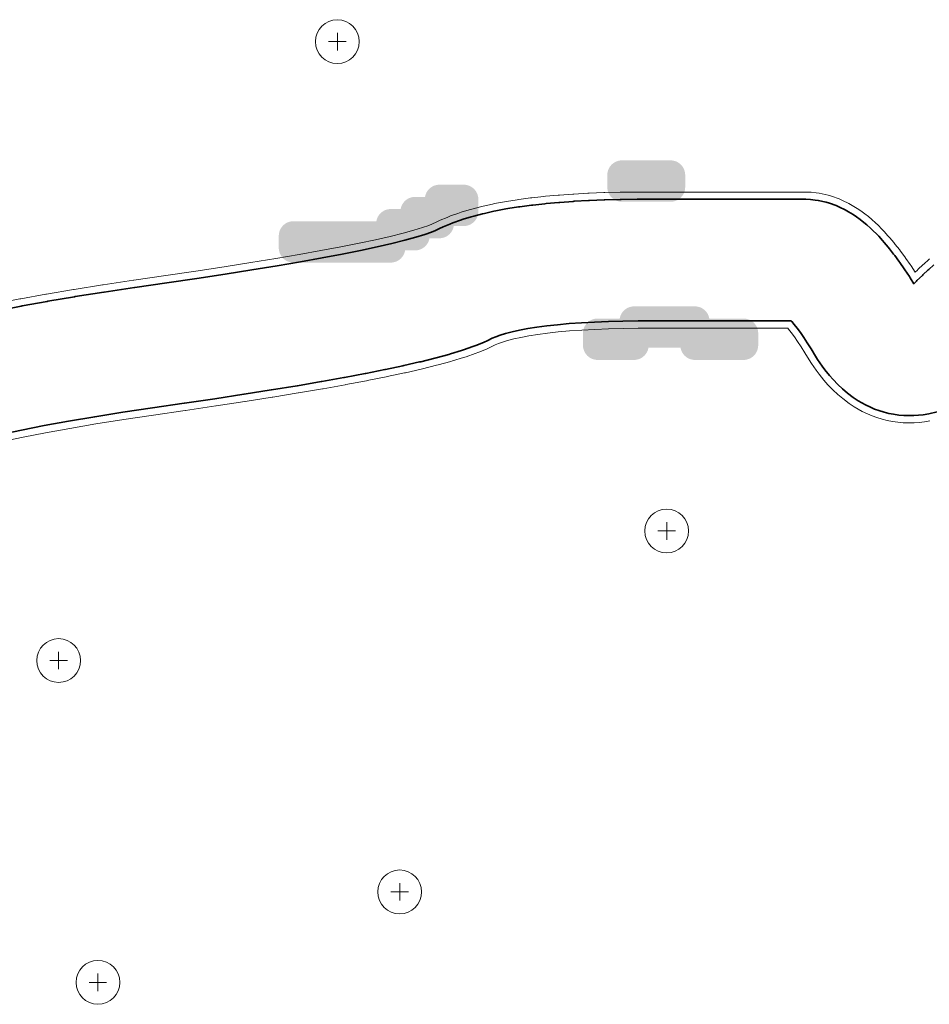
# Model space of a CAD drawing. Header units: metres. Extents: x -6552 to -6384, y 5654608 to 5654799.
# Tile 18 of 20: x -6437 to -6418, y 5654722 to 5654742. Entities that reach past the tile are written whole.
import ezdxf

# ---------------------------------------------------------------- set-up
doc = ezdxf.new("R2010")
doc.units = ezdxf.units.M
doc.header["$LTSCALE"] = 0.5
for name, color, linetype, lineweight in [('L-HARD-PATT', 253, 'Continuous', 13), ('L-HARD-PAVE', 8, 'Continuous', 35), ('L-HARD-WALL', 7, 'Continuous', 50), ('V-VEG-TREE', 94, 'Continuous', 18)]:
    doc.layers.add(name, color=color, linetype=linetype, lineweight=lineweight)

# ---------------------------------------------------------------- blocks, each defined once
blk = doc.blocks.new('VEG-TREE-DECID')
at = {"color": 0, "lineweight": -2}
for p, q in [((-0.6, 0), (0.6, 0)), ((0, -0.6), (0, 0.6))]:
    blk.add_line(p, q, dxfattribs=at)
blk.add_circle((0, 0), 1.5, dxfattribs=at)

msp = doc.modelspace()

# ---------------------------------------------------------------- hatches: boundary and pattern name
at = {"layer": 'L-HARD-WALL'}
h = msp.add_hatch(color=1, dxfattribs=at)
h.dxf.hatch_style = 1
h.paths.add_polyline_path([(-6424.5, 5654738.45), (-6424.529, 5654738.451), (-6424.559, 5654738.456), (-6424.587, 5654738.463), (-6424.615, 5654738.473), (-6424.641, 5654738.485), (-6424.667, 5654738.501), (-6424.69, 5654738.518), (-6424.712, 5654738.538), (-6424.732, 5654738.56), (-6424.749, 5654738.583), (-6424.765, 5654738.609), (-6424.777, 5654738.635), (-6424.787, 5654738.663), (-6424.794, 5654738.691), (-6424.799, 5654738.721), (-6424.8, 5654738.75), (-6424.8, 5654739), (-6424.799, 5654739.029), (-6424.794, 5654739.059), (-6424.787, 5654739.087), (-6424.777, 5654739.115), (-6424.765, 5654739.141), (-6424.749, 5654739.167), (-6424.732, 5654739.19), (-6424.712, 5654739.212), (-6424.69, 5654739.232), (-6424.667, 5654739.249), (-6424.641, 5654739.265), (-6424.615, 5654739.277), (-6424.587, 5654739.287), (-6424.559, 5654739.294), (-6424.529, 5654739.299), (-6424.5, 5654739.3), (-6423.5, 5654739.3), (-6423.471, 5654739.299), (-6423.441, 5654739.294), (-6423.413, 5654739.287), (-6423.385, 5654739.277), (-6423.359, 5654739.265), (-6423.333, 5654739.249), (-6423.31, 5654739.232), (-6423.288, 5654739.212), (-6423.268, 5654739.19), (-6423.251, 5654739.167), (-6423.235, 5654739.141), (-6423.223, 5654739.115), (-6423.213, 5654739.087), (-6423.206, 5654739.059), (-6423.201, 5654739.029), (-6423.2, 5654739), (-6423.2, 5654738.75), (-6423.201, 5654738.721), (-6423.206, 5654738.691), (-6423.213, 5654738.663), (-6423.223, 5654738.635), (-6423.235, 5654738.609), (-6423.251, 5654738.583), (-6423.268, 5654738.56), (-6423.288, 5654738.538), (-6423.31, 5654738.518), (-6423.333, 5654738.501), (-6423.359, 5654738.485), (-6423.385, 5654738.473), (-6423.413, 5654738.463), (-6423.441, 5654738.456), (-6423.471, 5654738.451), (-6423.5, 5654738.45)])
h = msp.add_hatch(color=1, dxfattribs=at)
h.dxf.hatch_style = 1
h.paths.add_polyline_path([(-6431.25, 5654737.2), (-6431.279, 5654737.201), (-6431.309, 5654737.206), (-6431.337, 5654737.213), (-6431.365, 5654737.223), (-6431.391, 5654737.235), (-6431.417, 5654737.251), (-6431.44, 5654737.268), (-6431.462, 5654737.288), (-6431.482, 5654737.31), (-6431.499, 5654737.333), (-6431.515, 5654737.359), (-6431.527, 5654737.385), (-6431.537, 5654737.413), (-6431.544, 5654737.441), (-6431.549, 5654737.471), (-6431.55, 5654737.5), (-6431.55, 5654737.75), (-6431.549, 5654737.779), (-6431.544, 5654737.809), (-6431.537, 5654737.837), (-6431.527, 5654737.865), (-6431.515, 5654737.891), (-6431.499, 5654737.917), (-6431.482, 5654737.94), (-6431.462, 5654737.962), (-6431.44, 5654737.982), (-6431.417, 5654737.999), (-6431.391, 5654738.015), (-6431.365, 5654738.027), (-6431.337, 5654738.037), (-6431.309, 5654738.044), (-6431.279, 5654738.049), (-6431.25, 5654738.05), (-6429.546, 5654738.05), (-6429.544, 5654738.059), (-6429.537, 5654738.087), (-6429.527, 5654738.115), (-6429.515, 5654738.141), (-6429.499, 5654738.167), (-6429.482, 5654738.19), (-6429.462, 5654738.212), (-6429.44, 5654738.232), (-6429.417, 5654738.249), (-6429.391, 5654738.265), (-6429.365, 5654738.277), (-6429.337, 5654738.287), (-6429.309, 5654738.294), (-6429.279, 5654738.299), (-6429.25, 5654738.3), (-6429.046, 5654738.3), (-6429.044, 5654738.309), (-6429.037, 5654738.337), (-6429.027, 5654738.365), (-6429.015, 5654738.391), (-6428.999, 5654738.417), (-6428.982, 5654738.44), (-6428.962, 5654738.462), (-6428.94, 5654738.482), (-6428.917, 5654738.499), (-6428.891, 5654738.515), (-6428.865, 5654738.527), (-6428.837, 5654738.537), (-6428.809, 5654738.544), (-6428.779, 5654738.549), (-6428.75, 5654738.55), (-6428.546, 5654738.55), (-6428.544, 5654738.559), (-6428.537, 5654738.587), (-6428.527, 5654738.615), (-6428.515, 5654738.641), (-6428.499, 5654738.667), (-6428.482, 5654738.69), (-6428.462, 5654738.712), (-6428.44, 5654738.732), (-6428.417, 5654738.749), (-6428.391, 5654738.765), (-6428.365, 5654738.777), (-6428.337, 5654738.787), (-6428.309, 5654738.794), (-6428.279, 5654738.799), (-6428.25, 5654738.8), (-6427.75, 5654738.8), (-6427.721, 5654738.799), (-6427.691, 5654738.794), (-6427.663, 5654738.787), (-6427.635, 5654738.777), (-6427.609, 5654738.765), (-6427.583, 5654738.749), (-6427.56, 5654738.732), (-6427.538, 5654738.712), (-6427.518, 5654738.69), (-6427.501, 5654738.667), (-6427.485, 5654738.641), (-6427.473, 5654738.615), (-6427.463, 5654738.587), (-6427.456, 5654738.559), (-6427.451, 5654738.529), (-6427.45, 5654738.5), (-6427.45, 5654738.25), (-6427.451, 5654738.221), (-6427.456, 5654738.191), (-6427.463, 5654738.163), (-6427.473, 5654738.135), (-6427.485, 5654738.109), (-6427.501, 5654738.083), (-6427.518, 5654738.06), (-6427.538, 5654738.038), (-6427.56, 5654738.018), (-6427.583, 5654738.001), (-6427.609, 5654737.985), (-6427.635, 5654737.973), (-6427.663, 5654737.963), (-6427.691, 5654737.956), (-6427.721, 5654737.951), (-6427.75, 5654737.95), (-6427.954, 5654737.95), (-6427.956, 5654737.941), (-6427.963, 5654737.913), (-6427.973, 5654737.885), (-6427.985, 5654737.859), (-6428.001, 5654737.833), (-6428.018, 5654737.81), (-6428.038, 5654737.788), (-6428.06, 5654737.768), (-6428.083, 5654737.751), (-6428.109, 5654737.735), (-6428.135, 5654737.723), (-6428.163, 5654737.713), (-6428.191, 5654737.706), (-6428.221, 5654737.701), (-6428.25, 5654737.7), (-6428.454, 5654737.7), (-6428.456, 5654737.691), (-6428.463, 5654737.663), (-6428.473, 5654737.635), (-6428.485, 5654737.609), (-6428.501, 5654737.583), (-6428.518, 5654737.56), (-6428.538, 5654737.538), (-6428.56, 5654737.518), (-6428.583, 5654737.501), (-6428.609, 5654737.485), (-6428.635, 5654737.473), (-6428.663, 5654737.463), (-6428.691, 5654737.456), (-6428.721, 5654737.451), (-6428.75, 5654737.45), (-6428.954, 5654737.45), (-6428.956, 5654737.441), (-6428.963, 5654737.413), (-6428.973, 5654737.385), (-6428.985, 5654737.359), (-6429.001, 5654737.333), (-6429.018, 5654737.31), (-6429.038, 5654737.288), (-6429.06, 5654737.268), (-6429.083, 5654737.251), (-6429.109, 5654737.235), (-6429.135, 5654737.223), (-6429.163, 5654737.213), (-6429.191, 5654737.206), (-6429.221, 5654737.201), (-6429.25, 5654737.2)])
h = msp.add_hatch(color=1, dxfattribs=at)
h.dxf.hatch_style = 1
h.paths.add_polyline_path([(-6425, 5654735.2), (-6425.029, 5654735.201), (-6425.059, 5654735.206), (-6425.087, 5654735.213), (-6425.115, 5654735.223), (-6425.141, 5654735.235), (-6425.167, 5654735.251), (-6425.19, 5654735.268), (-6425.212, 5654735.288), (-6425.232, 5654735.31), (-6425.249, 5654735.333), (-6425.265, 5654735.359), (-6425.277, 5654735.385), (-6425.287, 5654735.413), (-6425.294, 5654735.441), (-6425.299, 5654735.471), (-6425.3, 5654735.5), (-6425.3, 5654735.75), (-6425.299, 5654735.779), (-6425.294, 5654735.809), (-6425.287, 5654735.837), (-6425.277, 5654735.865), (-6425.265, 5654735.891), (-6425.249, 5654735.917), (-6425.232, 5654735.94), (-6425.212, 5654735.962), (-6425.19, 5654735.982), (-6425.167, 5654735.999), (-6425.141, 5654736.015), (-6425.115, 5654736.027), (-6425.087, 5654736.037), (-6425.059, 5654736.044), (-6425.029, 5654736.049), (-6425, 5654736.05), (-6424.546, 5654736.05), (-6424.544, 5654736.059), (-6424.537, 5654736.087), (-6424.527, 5654736.115), (-6424.515, 5654736.141), (-6424.499, 5654736.167), (-6424.482, 5654736.19), (-6424.462, 5654736.212), (-6424.44, 5654736.232), (-6424.417, 5654736.249), (-6424.391, 5654736.265), (-6424.365, 5654736.277), (-6424.337, 5654736.287), (-6424.309, 5654736.294), (-6424.279, 5654736.299), (-6424.25, 5654736.3), (-6423, 5654736.3), (-6422.971, 5654736.299), (-6422.941, 5654736.294), (-6422.913, 5654736.287), (-6422.885, 5654736.277), (-6422.859, 5654736.265), (-6422.833, 5654736.249), (-6422.81, 5654736.232), (-6422.788, 5654736.212), (-6422.768, 5654736.19), (-6422.751, 5654736.167), (-6422.735, 5654736.141), (-6422.723, 5654736.115), (-6422.713, 5654736.087), (-6422.706, 5654736.059), (-6422.704, 5654736.05), (-6422, 5654736.05), (-6421.971, 5654736.049), (-6421.941, 5654736.044), (-6421.913, 5654736.037), (-6421.885, 5654736.027), (-6421.859, 5654736.015), (-6421.833, 5654735.999), (-6421.81, 5654735.982), (-6421.788, 5654735.962), (-6421.768, 5654735.94), (-6421.751, 5654735.917), (-6421.735, 5654735.891), (-6421.723, 5654735.865), (-6421.713, 5654735.837), (-6421.706, 5654735.809), (-6421.701, 5654735.779), (-6421.7, 5654735.75), (-6421.7, 5654735.5), (-6421.701, 5654735.471), (-6421.706, 5654735.441), (-6421.713, 5654735.413), (-6421.723, 5654735.385), (-6421.735, 5654735.359), (-6421.751, 5654735.333), (-6421.768, 5654735.31), (-6421.788, 5654735.288), (-6421.81, 5654735.268), (-6421.833, 5654735.251), (-6421.859, 5654735.235), (-6421.885, 5654735.223), (-6421.913, 5654735.213), (-6421.941, 5654735.206), (-6421.971, 5654735.201), (-6422, 5654735.2), (-6423, 5654735.2), (-6423.029, 5654735.201), (-6423.059, 5654735.206), (-6423.087, 5654735.213), (-6423.115, 5654735.223), (-6423.141, 5654735.235), (-6423.167, 5654735.251), (-6423.19, 5654735.268), (-6423.212, 5654735.288), (-6423.232, 5654735.31), (-6423.249, 5654735.333), (-6423.265, 5654735.359), (-6423.277, 5654735.385), (-6423.287, 5654735.413), (-6423.294, 5654735.441), (-6423.296, 5654735.45), (-6423.954, 5654735.45), (-6423.956, 5654735.441), (-6423.963, 5654735.413), (-6423.973, 5654735.385), (-6423.985, 5654735.359), (-6424.001, 5654735.333), (-6424.018, 5654735.31), (-6424.038, 5654735.288), (-6424.06, 5654735.268), (-6424.083, 5654735.251), (-6424.109, 5654735.235), (-6424.135, 5654735.223), (-6424.163, 5654735.213), (-6424.191, 5654735.206), (-6424.221, 5654735.201), (-6424.25, 5654735.2)])

# ---------------------------------------------------------------- linework, layer by layer
at = {"layer": 'L-HARD-PATT'}
for points in [[(-6437.35, 5654736.358), (-6436.87, 5654736.452), (-6436.852, 5654736.456), (-6436.336, 5654736.549), (-6436.321, 5654736.552), (-6435.77, 5654736.646), (-6435.756, 5654736.648), (-6435.17, 5654736.742), (-6435.158, 5654736.744), (-6434.537, 5654736.837), (-6434.526, 5654736.839), (-6433.873, 5654736.932), (-6433.256, 5654737.023), (-6432.674, 5654737.112), (-6432.125, 5654737.199), (-6431.611, 5654737.283), (-6431.131, 5654737.365), (-6430.685, 5654737.445), (-6430.275, 5654737.523), (-6429.9, 5654737.598), (-6429.562, 5654737.67), (-6429.26, 5654737.739), (-6428.997, 5654737.804), (-6428.775, 5654737.865), (-6428.596, 5654737.919), (-6428.465, 5654737.965), (-6428.391, 5654737.995), (-6428.314, 5654738.033), (-6428.232, 5654738.071), (-6428.094, 5654738.129), (-6428.022, 5654738.158), (-6427.869, 5654738.212), (-6427.806, 5654738.233), (-6427.64, 5654738.284), (-6427.584, 5654738.3), (-6427.404, 5654738.347), (-6427.354, 5654738.359), (-6427.161, 5654738.402), (-6427.117, 5654738.411), (-6426.91, 5654738.45), (-6426.871, 5654738.457), (-6426.65, 5654738.492), (-6426.615, 5654738.497), (-6426.38, 5654738.528), (-6426.349, 5654738.532), (-6426.101, 5654738.56), (-6426.072, 5654738.562), (-6425.81, 5654738.586), (-6425.785, 5654738.588), (-6425.509, 5654738.607), (-6425.486, 5654738.609), (-6425.197, 5654738.625), (-6425.175, 5654738.626), (-6424.873, 5654738.637), (-6424.853, 5654738.638), (-6424.537, 5654738.646), (-6424.519, 5654738.646), (-6424.188, 5654738.65), (-6424.172, 5654738.65), (-6420.719, 5654738.65), (-6420.614, 5654738.646), (-6420.509, 5654738.634), (-6420.445, 5654738.624), (-6420.259, 5654738.583), (-6420.193, 5654738.564), (-6420.036, 5654738.508), (-6419.968, 5654738.478), (-6419.84, 5654738.415), (-6419.769, 5654738.376), (-6419.665, 5654738.312), (-6419.593, 5654738.264), (-6419.509, 5654738.202), (-6419.435, 5654738.144), (-6419.368, 5654738.087), (-6419.291, 5654738.019), (-6419.237, 5654737.967), (-6419.158, 5654737.888), (-6419.114, 5654737.841), (-6419.033, 5654737.753), (-6418.996, 5654737.711), (-6418.914, 5654737.613), (-6418.883, 5654737.575), (-6418.799, 5654737.468), (-6418.773, 5654737.433), (-6418.687, 5654737.316), (-6418.665, 5654737.285), (-6418.577, 5654737.158), (-6418.559, 5654737.13), (-6418.474, 5654737.001), (-6418.428, 5654737.046), (-6418.417, 5654737.056), (-6418.309, 5654737.158), (-6418.297, 5654737.169), (-6418.196, 5654737.263), (-6418.181, 5654737.276)], [(-6418.094, 5654737.153), (-6418.196, 5654737.059), (-6418.206, 5654737.049), (-6418.314, 5654736.947), (-6418.323, 5654736.938), (-6418.437, 5654736.829), (-6418.445, 5654736.821), (-6418.502, 5654736.765), (-6418.579, 5654736.888), (-6418.594, 5654736.911), (-6418.684, 5654737.048), (-6418.701, 5654737.073), (-6418.789, 5654737.2), (-6418.808, 5654737.227), (-6418.894, 5654737.345), (-6418.918, 5654737.375), (-6419.002, 5654737.483), (-6419.029, 5654737.517), (-6419.111, 5654737.615), (-6419.144, 5654737.652), (-6419.224, 5654737.74), (-6419.265, 5654737.782), (-6419.343, 5654737.86), (-6419.392, 5654737.907), (-6419.468, 5654737.975), (-6419.528, 5654738.026), (-6419.602, 5654738.085), (-6419.677, 5654738.139), (-6419.749, 5654738.188), (-6419.842, 5654738.245), (-6419.912, 5654738.284), (-6420.027, 5654738.34), (-6420.095, 5654738.37), (-6420.235, 5654738.42), (-6420.302, 5654738.439), (-6420.467, 5654738.476), (-6420.531, 5654738.486), (-6420.625, 5654738.496), (-6420.719, 5654738.5), (-6424.172, 5654738.5), (-6424.187, 5654738.5), (-6424.517, 5654738.496), (-6424.533, 5654738.496), (-6424.849, 5654738.488), (-6424.867, 5654738.487), (-6425.169, 5654738.476), (-6425.189, 5654738.475), (-6425.478, 5654738.459), (-6425.499, 5654738.458), (-6425.774, 5654738.438), (-6425.797, 5654738.436), (-6426.059, 5654738.413), (-6426.084, 5654738.41), (-6426.332, 5654738.383), (-6426.361, 5654738.38), (-6426.595, 5654738.348), (-6426.626, 5654738.344), (-6426.847, 5654738.309), (-6426.882, 5654738.303), (-6427.089, 5654738.263), (-6427.129, 5654738.255), (-6427.322, 5654738.212), (-6427.366, 5654738.202), (-6427.546, 5654738.155), (-6427.596, 5654738.141), (-6427.762, 5654738.09), (-6427.819, 5654738.071), (-6427.971, 5654738.016), (-6428.035, 5654737.991), (-6428.174, 5654737.933), (-6428.247, 5654737.899), (-6428.329, 5654737.858), (-6428.412, 5654737.824), (-6428.549, 5654737.777), (-6428.733, 5654737.721), (-6428.96, 5654737.659), (-6429.226, 5654737.593), (-6429.53, 5654737.523), (-6429.87, 5654737.451), (-6430.246, 5654737.375), (-6430.658, 5654737.298), (-6431.105, 5654737.218), (-6431.586, 5654737.135), (-6432.101, 5654737.051), (-6432.651, 5654736.964), (-6433.234, 5654736.875), (-6433.851, 5654736.784), (-6434.505, 5654736.691), (-6434.515, 5654736.689), (-6435.136, 5654736.595), (-6435.147, 5654736.594), (-6435.733, 5654736.5), (-6435.745, 5654736.498), (-6436.296, 5654736.404), (-6436.31, 5654736.402), (-6436.825, 5654736.308), (-6436.841, 5654736.305), (-6437.321, 5654736.211)], [(-6437.259, 5654733.67), (-6436.834, 5654733.759), (-6436.37, 5654733.85), (-6435.869, 5654733.941), (-6435.332, 5654734.032), (-6434.757, 5654734.124), (-6434.146, 5654734.216), (-6433.495, 5654734.309), (-6433.49, 5654734.31), (-6432.867, 5654734.402), (-6432.861, 5654734.403), (-6432.271, 5654734.493), (-6432.264, 5654734.494), (-6431.707, 5654734.582), (-6431.7, 5654734.583), (-6431.176, 5654734.669), (-6431.168, 5654734.67), (-6430.678, 5654734.754), (-6430.668, 5654734.756), (-6430.211, 5654734.838), (-6430.2, 5654734.84), (-6429.776, 5654734.92), (-6429.763, 5654734.923), (-6429.372, 5654735.001), (-6429.357, 5654735.004), (-6428.999, 5654735.08), (-6428.981, 5654735.084), (-6428.657, 5654735.158), (-6428.634, 5654735.164), (-6428.343, 5654735.236), (-6428.316, 5654735.243), (-6428.058, 5654735.314), (-6428.023, 5654735.324), (-6427.798, 5654735.392), (-6427.752, 5654735.407), (-6427.561, 5654735.473), (-6427.499, 5654735.497), (-6427.341, 5654735.561), (-6427.253, 5654735.601), (-6427.164, 5654735.645), (-6427.094, 5654735.675), (-6427.002, 5654735.708), (-6426.89, 5654735.742), (-6426.757, 5654735.777), (-6426.606, 5654735.811), (-6426.436, 5654735.843), (-6426.249, 5654735.872), (-6426.044, 5654735.9), (-6425.823, 5654735.924), (-6425.586, 5654735.945), (-6425.332, 5654735.963), (-6425.063, 5654735.978), (-6424.779, 5654735.989), (-6424.479, 5654735.996), (-6424.164, 5654736), (-6421.021, 5654736), (-6421.009, 5654735.987), (-6420.958, 5654735.926), (-6420.899, 5654735.851), (-6420.834, 5654735.763), (-6420.765, 5654735.662), (-6420.691, 5654735.549), (-6420.613, 5654735.425), (-6420.525, 5654735.279), (-6420.482, 5654735.212), (-6420.386, 5654735.073), (-6420.33, 5654734.999), (-6420.233, 5654734.877), (-6420.16, 5654734.795), (-6420.061, 5654734.692), (-6419.968, 5654734.604), (-6419.866, 5654734.518), (-6419.747, 5654734.43), (-6419.644, 5654734.361), (-6419.497, 5654734.278), (-6419.392, 5654734.227), (-6419.307, 5654734.19), (-6419.219, 5654734.159), (-6419.111, 5654734.126), (-6419.016, 5654734.101), (-6418.919, 5654734.083), (-6418.81, 5654734.067), (-6418.71, 5654734.057), (-6418.611, 5654734.055), (-6418.5, 5654734.057), (-6418.404, 5654734.062), (-6418.309, 5654734.075), (-6418.196, 5654734.094), (-6418.025, 5654734.136)], [(-6418.17, 5654733.947), (-6418.284, 5654733.927), (-6418.39, 5654733.913), (-6418.497, 5654733.907), (-6418.608, 5654733.905), (-6418.72, 5654733.907), (-6418.831, 5654733.919), (-6418.94, 5654733.934), (-6419.049, 5654733.954), (-6419.156, 5654733.983), (-6419.263, 5654734.016), (-6419.361, 5654734.05), (-6419.457, 5654734.092), (-6419.562, 5654734.143), (-6419.727, 5654734.236), (-6419.83, 5654734.304), (-6419.963, 5654734.404), (-6420.064, 5654734.49), (-6420.169, 5654734.588), (-6420.269, 5654734.691), (-6420.35, 5654734.783), (-6420.447, 5654734.904), (-6420.51, 5654734.988), (-6420.605, 5654735.127), (-6420.654, 5654735.202), (-6420.74, 5654735.346), (-6420.817, 5654735.468), (-6420.889, 5654735.578), (-6420.957, 5654735.676), (-6421.019, 5654735.76), (-6421.074, 5654735.831), (-6421.09, 5654735.85), (-6424.164, 5654735.85), (-6424.476, 5654735.846), (-6424.774, 5654735.839), (-6425.056, 5654735.828), (-6425.323, 5654735.814), (-6425.574, 5654735.796), (-6425.808, 5654735.775), (-6426.026, 5654735.751), (-6426.227, 5654735.724), (-6426.41, 5654735.695), (-6426.576, 5654735.664), (-6426.722, 5654735.631), (-6426.849, 5654735.598), (-6426.955, 5654735.566), (-6427.039, 5654735.535), (-6427.101, 5654735.509), (-6427.186, 5654735.467), (-6427.284, 5654735.422), (-6427.442, 5654735.358), (-6427.512, 5654735.332), (-6427.703, 5654735.265), (-6427.754, 5654735.249), (-6427.979, 5654735.18), (-6428.018, 5654735.169), (-6428.276, 5654735.099), (-6428.307, 5654735.09), (-6428.598, 5654735.018), (-6428.623, 5654735.012), (-6428.947, 5654734.938), (-6428.968, 5654734.933), (-6429.325, 5654734.857), (-6429.343, 5654734.854), (-6429.733, 5654734.776), (-6429.748, 5654734.773), (-6430.172, 5654734.693), (-6430.184, 5654734.69), (-6430.641, 5654734.608), (-6430.652, 5654734.606), (-6431.143, 5654734.522), (-6431.152, 5654734.521), (-6431.676, 5654734.435), (-6431.684, 5654734.434), (-6432.241, 5654734.346), (-6432.248, 5654734.344), (-6432.838, 5654734.255), (-6432.845, 5654734.254), (-6433.468, 5654734.162), (-6433.474, 5654734.161), (-6434.125, 5654734.068), (-6434.734, 5654733.976), (-6435.307, 5654733.884), (-6435.843, 5654733.793), (-6436.342, 5654733.702), (-6436.804, 5654733.612), (-6437.227, 5654733.523)]]:
    msp.add_lwpolyline(points, dxfattribs=at)
at = {"layer": 'L-HARD-PAVE'}
for points in [[(-6437.321, 5654736.211), (-6436.841, 5654736.305), (-6436.825, 5654736.308), (-6436.31, 5654736.402), (-6436.296, 5654736.404), (-6435.745, 5654736.498), (-6435.733, 5654736.5), (-6435.147, 5654736.594), (-6435.136, 5654736.595), (-6434.515, 5654736.689), (-6434.505, 5654736.691), (-6433.851, 5654736.784), (-6433.234, 5654736.875), (-6432.651, 5654736.964), (-6432.101, 5654737.051), (-6431.586, 5654737.135), (-6431.105, 5654737.218), (-6430.658, 5654737.298), (-6430.246, 5654737.375), (-6429.87, 5654737.451), (-6429.53, 5654737.523), (-6429.226, 5654737.593), (-6428.96, 5654737.659), (-6428.733, 5654737.721), (-6428.549, 5654737.777), (-6428.412, 5654737.824), (-6428.329, 5654737.858), (-6428.247, 5654737.899), (-6428.174, 5654737.933), (-6428.035, 5654737.991), (-6427.971, 5654738.016), (-6427.819, 5654738.071), (-6427.762, 5654738.09), (-6427.596, 5654738.141), (-6427.546, 5654738.155), (-6427.366, 5654738.202), (-6427.322, 5654738.212), (-6427.129, 5654738.255), (-6427.089, 5654738.263), (-6426.882, 5654738.303), (-6426.847, 5654738.309), (-6426.626, 5654738.344), (-6426.595, 5654738.348), (-6426.361, 5654738.38), (-6426.332, 5654738.383), (-6426.084, 5654738.41), (-6426.059, 5654738.413), (-6425.797, 5654738.436), (-6425.774, 5654738.438), (-6425.499, 5654738.458), (-6425.478, 5654738.459), (-6425.189, 5654738.475), (-6425.169, 5654738.476), (-6424.867, 5654738.487), (-6424.849, 5654738.488), (-6424.533, 5654738.496), (-6424.517, 5654738.496), (-6424.187, 5654738.5), (-6424.172, 5654738.5), (-6420.719, 5654738.5), (-6420.625, 5654738.496), (-6420.531, 5654738.486), (-6420.467, 5654738.476), (-6420.302, 5654738.439), (-6420.235, 5654738.42), (-6420.095, 5654738.37), (-6420.027, 5654738.34), (-6419.912, 5654738.284), (-6419.842, 5654738.245), (-6419.749, 5654738.188), (-6419.677, 5654738.139), (-6419.602, 5654738.085), (-6419.528, 5654738.026), (-6419.468, 5654737.975), (-6419.392, 5654737.907), (-6419.343, 5654737.86), (-6419.265, 5654737.782), (-6419.224, 5654737.74), (-6419.144, 5654737.652), (-6419.111, 5654737.615), (-6419.029, 5654737.517), (-6419.002, 5654737.483), (-6418.918, 5654737.375), (-6418.894, 5654737.345), (-6418.808, 5654737.227), (-6418.789, 5654737.2), (-6418.701, 5654737.073), (-6418.684, 5654737.048), (-6418.594, 5654736.911), (-6418.579, 5654736.888), (-6418.502, 5654736.765), (-6418.445, 5654736.821), (-6418.437, 5654736.829), (-6418.323, 5654736.938), (-6418.314, 5654736.947), (-6418.206, 5654737.049), (-6418.196, 5654737.059), (-6418.094, 5654737.153)], [(-6418.025, 5654734.136), (-6418.196, 5654734.094), (-6418.309, 5654734.075), (-6418.404, 5654734.062), (-6418.5, 5654734.057), (-6418.611, 5654734.055), (-6418.71, 5654734.057), (-6418.81, 5654734.067), (-6418.919, 5654734.083), (-6419.016, 5654734.101), (-6419.111, 5654734.126), (-6419.219, 5654734.159), (-6419.307, 5654734.19), (-6419.392, 5654734.227), (-6419.497, 5654734.278), (-6419.644, 5654734.361), (-6419.747, 5654734.43), (-6419.866, 5654734.518), (-6419.968, 5654734.604), (-6420.061, 5654734.692), (-6420.16, 5654734.795), (-6420.233, 5654734.877), (-6420.33, 5654734.999), (-6420.386, 5654735.073), (-6420.482, 5654735.212), (-6420.525, 5654735.279), (-6420.613, 5654735.425), (-6420.691, 5654735.549), (-6420.765, 5654735.662), (-6420.834, 5654735.763), (-6420.899, 5654735.851), (-6420.958, 5654735.926), (-6421.009, 5654735.987), (-6421.021, 5654736), (-6424.164, 5654736), (-6424.479, 5654735.996), (-6424.779, 5654735.989), (-6425.063, 5654735.978), (-6425.332, 5654735.963), (-6425.586, 5654735.945), (-6425.823, 5654735.924), (-6426.044, 5654735.9), (-6426.249, 5654735.872), (-6426.436, 5654735.843), (-6426.606, 5654735.811), (-6426.757, 5654735.777), (-6426.89, 5654735.742), (-6427.002, 5654735.708), (-6427.094, 5654735.675), (-6427.164, 5654735.645), (-6427.253, 5654735.601), (-6427.341, 5654735.561), (-6427.499, 5654735.497), (-6427.561, 5654735.473), (-6427.752, 5654735.407), (-6427.798, 5654735.392), (-6428.023, 5654735.324), (-6428.058, 5654735.314), (-6428.316, 5654735.243), (-6428.343, 5654735.236), (-6428.634, 5654735.164), (-6428.657, 5654735.158), (-6428.981, 5654735.084), (-6428.999, 5654735.08), (-6429.357, 5654735.004), (-6429.372, 5654735.001), (-6429.763, 5654734.923), (-6429.776, 5654734.92), (-6430.2, 5654734.84), (-6430.211, 5654734.838), (-6430.668, 5654734.756), (-6430.678, 5654734.754), (-6431.168, 5654734.67), (-6431.176, 5654734.669), (-6431.7, 5654734.583), (-6431.707, 5654734.582), (-6432.264, 5654734.494), (-6432.271, 5654734.493), (-6432.861, 5654734.403), (-6432.867, 5654734.402), (-6433.49, 5654734.31), (-6433.495, 5654734.309), (-6434.146, 5654734.216), (-6434.757, 5654734.124), (-6435.332, 5654734.032), (-6435.869, 5654733.941), (-6436.37, 5654733.85), (-6436.834, 5654733.759), (-6437.259, 5654733.67)]]:
    msp.add_lwpolyline(points, dxfattribs=at)

# ---------------------------------------------------------------- block references
at = {"layer": 'V-VEG-TREE', "xscale": 0.3, "yscale": 0.3}
for p in [(-6430.347, 5654741.741), (-6423.58, 5654731.685), (-6436.074, 5654729.023), (-6429.066, 5654724.269), (-6435.267, 5654722.409)]:
    msp.add_blockref('VEG-TREE-DECID', p, dxfattribs=at)

doc.saveas('drawing.dxf')
